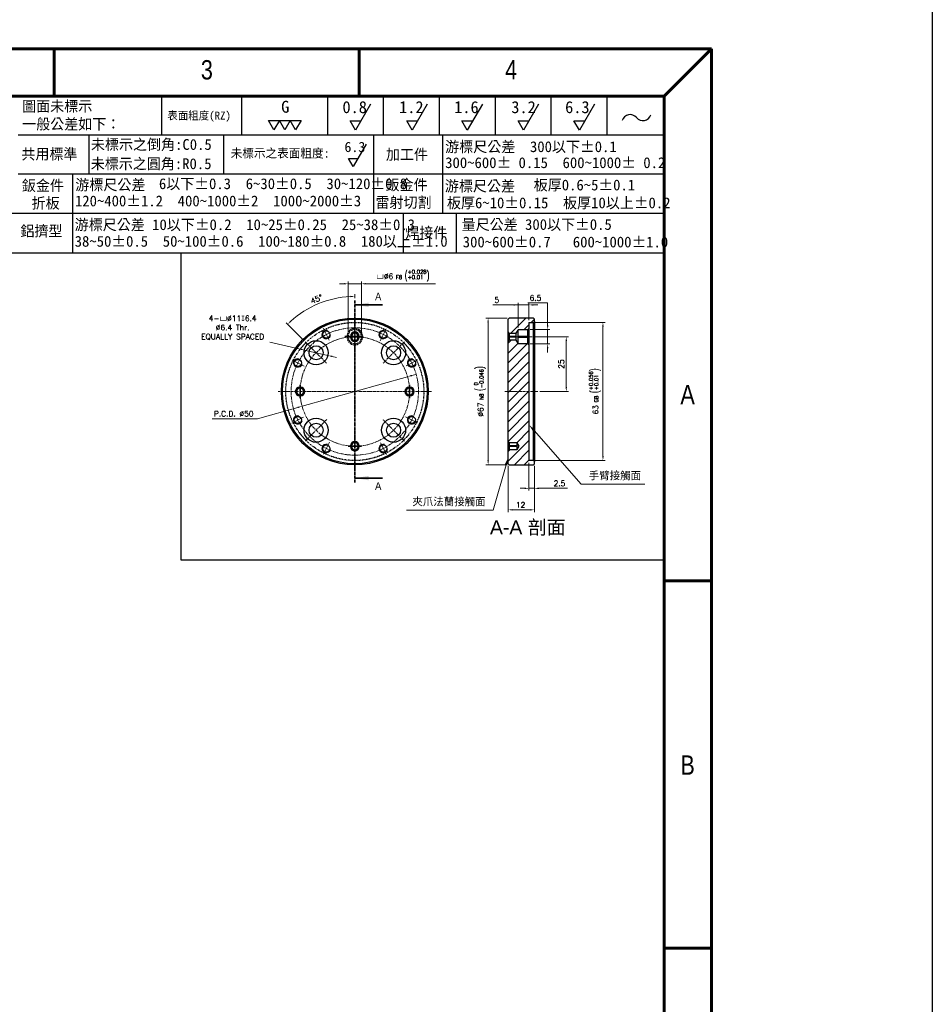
# Model space of a CAD drawing. Header units: inches. Extents: x 0 to 6721, y -3375 to 1330.
# Tile 96 of 198: x 4800 to 5216, y -784 to -335. Entities that reach past the tile are written whole.
import ezdxf
from ezdxf.enums import TextEntityAlignment as Align

# ---------------------------------------------------------------- set-up
doc = ezdxf.new("R2010")
doc.units = ezdxf.units.IN
doc.header["$MEASUREMENT"] = 0
for name, pattern in [('AM_ISO08W050x2', [9, 6, -0.75, 1.5, -0.75]), ('CENTER', [2, 1.25, -0.25, 0.25, -0.25]), ('HIDDEN', [0.375, 0.25, -0.125]), ('SLD-實線', [0])]:
    doc.linetypes.add(name, pattern=pattern)
doc.layers.add('AM_5', color=3, linetype='Continuous', lineweight=15)
doc.layers.add('AM_7', color=4, linetype='CENTER', lineweight=15)
doc.layers.add('BORDER', color=7, linetype='Continuous')
doc.layers.add('圖框', color=7, linetype='SLD-實線')
doc.styles.add('SEACAD_arial_ttf', font='arial.ttf', dxfattribs={"height": 0.2})
doc.styles.add('SLDTEXTSTYLE0', font='GOTHIC.TTF', dxfattribs={"width": 0.913})
doc.styles.get("Standard").update_dxf_attribs({"font": 'arial.ttf'})
doc.styles.add('尺寸標註', font='romans.shx', dxfattribs={"bigfont": 'CHINESET.SHX'})
doc.styles.add('標題欄', font='txt')
doc.dimstyles.new('複本 CNS2-1$0', dxfattribs={"dimtxt": 2.5, "dimasz": 2, "dimexe": 1, "dimexo": 1, "dimgap": 1, "dimtad": 1, "dimtoh": 1, "dimdsep": 46, "dimtxsty": '尺寸標註', "dimcen": 0, "dimclrd": 2, "dimclre": 2, "dimclrt": 3, "dimadec": 0, "dimazin": 2, "dimtp": 0.1, "dimtm": 0.1, "dimtfac": 0.71, "dimtmove": 0, "dimatfit": 0, "dimfxl": 0, "dimlwd": 13, "dimlwe": 13, "dimarcsym": 0})
doc.dimstyles.new('複本 CNS2-1$2', dxfattribs={"dimtxt": 2.5, "dimasz": 2, "dimexe": 1, "dimexo": 1, "dimgap": 1, "dimtad": 1, "dimtoh": 1, "dimdsep": 46, "dimtxsty": '尺寸標註', "dimcen": 0, "dimclrd": 2, "dimclre": 2, "dimclrt": 3, "dimadec": 0, "dimazin": 2, "dimtp": 0.1, "dimtm": 0.1, "dimtfac": 0.71, "dimtmove": 0, "dimatfit": 0, "dimfxl": 0, "dimlwd": 13, "dimlwe": 13, "dimarcsym": 0})
doc.dimstyles.new('複本 CNS2-1$3', dxfattribs={"dimtxt": 2.5, "dimasz": 2, "dimexe": 1, "dimexo": 1, "dimgap": 1, "dimtad": 1, "dimtoh": 1, "dimdsep": 46, "dimtxsty": '尺寸標註', "dimcen": 0, "dimclrd": 2, "dimclre": 2, "dimclrt": 3, "dimadec": 0, "dimazin": 2, "dimtp": 0.1, "dimtm": 0.1, "dimtfac": 0.71, "dimtmove": 0, "dimatfit": 0, "dimfxl": 0, "dimlwd": 13, "dimlwe": 13, "dimarcsym": 0})

# ---------------------------------------------------------------- blocks, each defined once
blk = doc.blocks.new('A4橫')
at = {"layer": 'BORDER', "color": 123, "linetype": 'Continuous', "lineweight": 60, "ltscale": 25.4}
for p, q in [((4924.32, 1453.75), (4731.53, 1453.75)), ((4824.32, 1453.75), (4824.32, 1446.54)), ((4870.72, 1453.75), (4870.72, 1446.54)), ((4924.32, 1453.75), (4917.11, 1446.54)), ((4924.32, 1170.89), (4924.32, 1453.75)), ((4917.11, 1446.54), (4731.53, 1446.54)), ((4917.11, 1446.54), (4917.11, 1170.89)), ((4924.32, 1372.83), (4917.11, 1372.83)), ((4924.32, 1316.96), (4917.11, 1316.96))]:
    blk.add_line(p, q, dxfattribs=at)
at = {"layer": 'BORDER', "color": 60, "linetype": 'Continuous', "ltscale": 25.4}
for p, q in [((4840.67, 1446.54), (4840.67, 1440.65)), ((4852.8, 1446.54), (4852.8, 1440.65)), ((4865.9, 1446.54), (4865.9, 1440.65)), ((4865.9, 1446.54), (4865.9, 1440.65)), ((4874.4, 1446.54), (4874.4, 1440.65)), ((4882.9, 1446.54), (4882.9, 1440.65)), ((4891.4, 1446.54), (4891.4, 1440.65)), ((4899.9, 1446.54), (4899.9, 1440.65)), ((4908.4, 1446.54), (4908.4, 1440.65)), ((4917.11, 1440.65), (4818.86, 1440.65)), ((4829.59, 1440.65), (4829.59, 1434.67)), ((4850.09, 1440.65), (4850.09, 1434.67)), ((4872.93, 1440.65), (4872.93, 1434.67)), ((4883.39, 1440.65), (4883.39, 1434.67)), ((4917.11, 1434.67), (4818.86, 1434.67)), ((4827.11, 1434.69), (4827.11, 1422.7)), ((4872.93, 1434.67), (4872.93, 1428.69)), ((4883.39, 1434.67), (4883.39, 1428.69)), ((4917.11, 1428.69), (4731.53, 1428.69)), ((4877.44, 1428.69), (4877.44, 1422.7)), ((4885.49, 1428.69), (4885.49, 1422.7)), ((4917.11, 1422.7), (4731.53, 1422.7))]:
    blk.add_line(p, q, dxfattribs=at)
at = {"layer": 'BORDER', "color": 2, "linetype": 'Continuous', "ltscale": 25.4}
for p, q in [((4872.47, 1445.36), (4870.18, 1441.39)), ((4881.09, 1445.36), (4878.8, 1441.39)), ((4889.47, 1445.36), (4887.18, 1441.39)), ((4898.02, 1445.36), (4895.73, 1441.39)), ((4906.52, 1445.36), (4904.23, 1441.39)), ((4857.76, 1441.45), (4856.93, 1442.88)), ((4856.93, 1442.88), (4858.58, 1442.88)), ((4858.58, 1442.88), (4857.76, 1441.45)), ((4859.4, 1441.45), (4858.58, 1442.88)), ((4858.58, 1442.88), (4860.23, 1442.88)), ((4860.23, 1442.88), (4859.4, 1441.45)), ((4861.05, 1441.45), (4860.23, 1442.88)), ((4860.23, 1442.88), (4861.88, 1442.88)), ((4861.88, 1442.88), (4861.05, 1441.45)), ((4870.18, 1441.39), (4869.35, 1442.82)), ((4869.35, 1442.82), (4871, 1442.82)), ((4878.8, 1441.39), (4877.97, 1442.82)), ((4877.97, 1442.82), (4879.62, 1442.82)), ((4887.18, 1441.39), (4886.35, 1442.82)), ((4886.35, 1442.82), (4888, 1442.82)), ((4895.73, 1441.39), (4894.9, 1442.82)), ((4894.9, 1442.82), (4896.55, 1442.82)), ((4904.23, 1441.39), (4903.41, 1442.82)), ((4903.41, 1442.82), (4905.06, 1442.82)), ((4871.77, 1439.25), (4869.82, 1435.87)), ((4869.82, 1435.87), (4869.12, 1437.09)), ((4869.12, 1437.09), (4870.52, 1437.09))]:
    blk.add_line(p, q, dxfattribs=at)
for centre, start, end in [((4911.95, 1442.49), 39.8056, 162.5792), ((4913.89, 1444.1), 219.8056, 342.5792)]:
    blk.add_arc(centre, 1.26, start, end, dxfattribs=at)
at = {"layer": 'BORDER', "color": 60, "linetype": 'Continuous', "ltscale": 25.4, "style": 'SEACAD_arial_ttf', "width": 0.8}
for s, p in [('3', (4846.64, 1452.04)), ('4', (4892.93, 1452.04)), ('A', (4919.6, 1402.64)), ('B', (4919.6, 1346.29))]:
    blk.add_text(s, height=2.94, dxfattribs=at).set_placement(p, align=Align.TOP_LEFT)
at = {"layer": '圖框', "style": '標題欄'}
for s, height, p in [('圖面未標示', 1.641, (4819.45, 1445.85)), ('G', 1.82, (4858.86, 1445.86)), ('0.8', 1.824, (4868.18, 1445.8)), ('1.2', 1.824, (4876.8, 1445.8)), ('1.6', 1.824, (4885.18, 1445.8)), ('3.2', 1.824, (4893.87, 1445.8)), ('6.3', 1.824, (4902.06, 1445.8)), ('表面粗度(RZ)', 1.221, (4841.55, 1444.22)), ('一般公差如下：', 1.641, (4819.45, 1443.14)), ('未標示之倒角:C0.5', 1.6413, (4829.91, 1440.03)), ('6.3', 1.553, (4868.49, 1439.61)), ('游標尺公差  300以下%%P0.1', 1.6413, (4883.81, 1439.69)), ('共用標準', 1.641, (4819.33, 1438.58)), ('未標示之表面粗度:', 1.36, (4851.17, 1438.57)), ('加工件', 1.641, (4874.79, 1438.51)), ('未標示之圓角:R0.5', 1.6413, (4829.88, 1437.1)), ('300~600%%P 0.15  600~1000%%P 0.2', 1.6413, (4883.81, 1437.26)), ('鈑金件', 1.641, (4819.41, 1433.79)), ('游標尺公差', 1.641, (4827.54, 1433.9)), ('6以下%%P0.3  6~30%%P0.5  30~120%%P0.8', 1.6413, (4840.26, 1434.06)), ('鈑金件', 1.641, (4874.74, 1433.9)), ('游標尺公差', 1.641, (4883.77, 1433.71)), ('板厚0.6~5%%P0.1', 1.6413, (4897.28, 1433.87)), ('折板', 1.641, (4820.88, 1431.11)), ('120~400%%P1.2  400~1000%%P2  1000~2000%%P3', 1.6413, (4827.48, 1431.44)), ('雷射切割', 1.641, (4873.21, 1431.22)), ('板厚6~10%%P0.15  板厚10以上%%P0.2', 1.6413, (4884.08, 1431.15)), ('游標尺公差 10以下%%P0.2  10~25%%P0.25  25~38%%P0.3', 1.6413, (4827.44, 1427.83)), ('量尺公差 300以下%%P0.5  ', 1.6413, (4886.31, 1427.86)), ('鋁擠型', 1.641, (4819.18, 1426.88)), ('焊接件', 1.641, (4877.74, 1426.61)), ('38~50%%P0.5  50~100%%P0.6  100~180%%P0.8  180以上%%P1.0', 1.6413, (4827.44, 1425.3)), ('300~600%%P0.7   600~1000%%P1.0', 1.6413, (4886.48, 1425.2))]:
    blk.add_text(s, height=height, dxfattribs=at).set_placement(p, align=Align.TOP_LEFT)
blk = doc.blocks.new('*D401')
at = {"layer": 'AM_5', "color": 2, "lineweight": 13}
for p, q in [((4927.63, -484.87), (4913.76, -481.68)), ((4940.3, -487.77), (4929.58, -485.31)), ((4942.25, -488.22), (4944.2, -488.67))]:
    blk.add_line(p, q, dxfattribs=at)
at = {"layer": 'AM_5', "color": 2}
for points in [[(4927.71, -484.54), (4927.56, -485.19), (4929.58, -485.31)], [(4942.33, -487.9), (4942.18, -488.55), (4940.3, -487.77)]]:
    blk.add_solid(points, dxfattribs=at)
at = {"layer": 'Defpoints', "color": 0}
for p in [(4929.58, -485.31), (4940.3, -487.77)]:
    blk.add_point(p, dxfattribs=at)
at = {"layer": 'AM_5', "color": 3, "insert": (4896.87, -475.15), "char_height": 2.5, "attachment_point": 5, "style": '尺寸標註'}
blk.add_mtext('4-{\\Famgdt|c136;v}∅11{\\Famgdt|c136;x}6.4\\P∅6.4 Thr.\\PEQUALLY SPACED', dxfattribs=at)
blk = doc.blocks.new('*D402')
at = {"layer": 'AM_5', "color": 2, "lineweight": 13}
for p, q in [((4976.7, -497.48), (4928.55, -510.96)), ((4978.62, -496.95), (4980.55, -496.41)), ((4926.62, -511.5), (4908.22, -516.65)), ((4908.22, -516.65), (4887.46, -516.65))]:
    blk.add_line(p, q, dxfattribs=at)
at = {"layer": 'AM_5', "color": 2}
for points in [[(4978.53, -496.62), (4978.71, -497.27), (4976.7, -497.48)], [(4926.53, -511.18), (4926.71, -511.82), (4928.55, -510.96)]]:
    blk.add_solid(points, dxfattribs=at)
at = {"layer": 'Defpoints', "color": 0}
for p in [(4976.7, -497.48), (4928.55, -510.96)]:
    blk.add_point(p, dxfattribs=at)
at = {"layer": 'AM_5', "color": 3, "insert": (4897.34, -514.4), "char_height": 2.5, "attachment_point": 5, "style": '尺寸標註'}
blk.add_mtext('P.C.D. ∅50', dxfattribs=at)
blk = doc.blocks.new('*D403')
at = {"layer": 'AM_5', "color": 2, "lineweight": 13}
for p, q in [((4952.62, -461.68), (4952.62, -459.84)), ((4929.29, -480.89), (4921.24, -472.84))]:
    blk.add_line(p, q, dxfattribs=at)
blk.add_arc((4952.62, -504.22), 43.38, 92.6419, 132.3581, dxfattribs=at)
at = {"layer": 'AM_5', "color": 2}
for points in [[(4950.61, -460.56), (4950.63, -461.22), (4952.62, -460.84)], [(4923.62, -472.41), (4923.16, -471.93), (4921.95, -473.55)]]:
    blk.add_solid(points, dxfattribs=at)
at = {"layer": 'Defpoints', "color": 0}
for p in [(4941.39, -462.32), (4952.62, -462.68), (4929.99, -481.59), (4939.89, -491.49), (4952.62, -545.76)]:
    blk.add_point(p, dxfattribs=at)
at = {"layer": 'AM_5', "color": 3, "insert": (4935.16, -462.07), "char_height": 2.5, "attachment_point": 5, "rotation": 22.5, "style": '尺寸標註'}
blk.add_mtext('45°', dxfattribs=at)
blk = doc.blocks.new('*D404')
at = {"layer": 'AM_5', "color": 2, "lineweight": 13}
for p, q in [((5022.12, -470.72), (5012.47, -470.72)), ((5013.47, -472.72), (5013.47, -535.72)), ((5022.12, -537.72), (5012.47, -537.72))]:
    blk.add_line(p, q, dxfattribs=at)
at = {"layer": 'AM_5', "color": 2}
for points in [[(5013.14, -472.72), (5013.81, -472.72), (5013.47, -470.72)], [(5013.14, -535.72), (5013.81, -535.72), (5013.47, -537.72)]]:
    blk.add_solid(points, dxfattribs=at)
at = {"layer": 'Defpoints', "color": 0}
for p in [(5023.12, -470.72), (5013.47, -537.72), (5023.12, -537.72)]:
    blk.add_point(p, dxfattribs=at)
at = {"layer": 'AM_5', "color": 3, "insert": (5009.81, -504.22), "char_height": 2.5, "attachment_point": 5, "rotation": 90, "style": '尺寸標註'}
blk.add_mtext('%%C67{}{\\H0.7x;\\C3; h8 {\\H2x;\\W0.5;(}\\S 0^ -0.046;{\\H2x;\\W0.5;)}}', dxfattribs=at)
blk = doc.blocks.new('*D405')
at = {"layer": 'AM_5', "color": 2, "lineweight": 13}
for p, q in [((5034.62, -479.22), (5050.13, -479.22)), ((5049.13, -481.22), (5049.13, -502.22)), ((5037.12, -504.22), (5050.13, -504.22))]:
    blk.add_line(p, q, dxfattribs=at)
at = {"layer": 'AM_5', "color": 2}
for points in [[(5048.8, -481.22), (5049.47, -481.22), (5049.13, -479.22)], [(5048.8, -502.22), (5049.47, -502.22), (5049.13, -504.22)]]:
    blk.add_solid(points, dxfattribs=at)
at = {"layer": 'Defpoints', "color": 0}
for p in [(5033.62, -479.22), (5036.12, -504.22), (5049.13, -504.22)]:
    blk.add_point(p, dxfattribs=at)
at = {"layer": 'AM_5', "color": 3, "insert": (5046.88, -491.72), "char_height": 2.5, "attachment_point": 5, "rotation": 90, "style": '尺寸標註'}
blk.add_mtext('25', dxfattribs=at)
blk = doc.blocks.new('*D406')
at = {"layer": 'AM_5', "color": 2, "lineweight": 13}
for p, q in [((5031.53, -463.81), (5040.65, -463.81)), ((5040.65, -463.81), (5040.65, -471.97)), ((5032.62, -475.97), (5041.65, -475.97)), ((5040.65, -473.97), (5040.65, -471.97)), ((5040.65, -475.97), (5040.65, -482.47)), ((5032.62, -482.47), (5041.65, -482.47)), ((5040.65, -484.47), (5040.65, -486.47))]:
    blk.add_line(p, q, dxfattribs=at)
at = {"layer": 'AM_5', "color": 2}
for points in [[(5040.32, -473.97), (5040.98, -473.97), (5040.65, -475.97)], [(5040.32, -484.47), (5040.98, -484.47), (5040.65, -482.47)]]:
    blk.add_solid(points, dxfattribs=at)
at = {"layer": 'Defpoints', "color": 0}
for p in [(5031.62, -475.97), (5031.62, -482.47), (5040.65, -482.47)]:
    blk.add_point(p, dxfattribs=at)
at = {"layer": 'AM_5', "color": 3, "insert": (5035.09, -461.56), "char_height": 2.5, "attachment_point": 5, "style": '尺寸標註'}
blk.add_mtext('6.5', dxfattribs=at)
blk = doc.blocks.new('*D407')
at = {"layer": 'AM_5', "color": 2, "lineweight": 13}
for p, q in [((5035.12, -472.72), (5066.88, -472.72)), ((5065.88, -474.72), (5065.88, -533.72)), ((5035.12, -535.72), (5066.88, -535.72))]:
    blk.add_line(p, q, dxfattribs=at)
at = {"layer": 'AM_5', "color": 2}
for points in [[(5065.55, -474.72), (5066.22, -474.72), (5065.88, -472.72)], [(5065.55, -533.72), (5066.22, -533.72), (5065.88, -535.72)]]:
    blk.add_solid(points, dxfattribs=at)
at = {"layer": 'Defpoints', "color": 0}
for p in [(5034.12, -472.72), (5034.12, -535.72), (5065.88, -535.72)]:
    blk.add_point(p, dxfattribs=at)
at = {"layer": 'AM_5', "color": 3, "insert": (5062.22, -504.22), "char_height": 2.5, "attachment_point": 5, "rotation": 90, "style": '尺寸標註'}
blk.add_mtext('63{}{\\H0.7x;\\C3; G8 {\\H2x;\\W0.5;(}\\S+0.056^ +0.01;{\\H2x;\\W0.5;)}}', dxfattribs=at)
blk = doc.blocks.new('*D408')
at = {"layer": 'AM_5', "color": 2, "lineweight": 13}
for p, q in [((5015.6, -464.72), (5027.12, -464.72)), ((5025.12, -464.72), (5023.12, -464.72)), ((5027.12, -474.97), (5027.12, -463.72)), ((5027.12, -464.72), (5032.12, -464.72)), ((5027.12, -464.72), (5032.12, -464.72)), ((5032.12, -471.72), (5032.12, -463.72)), ((5034.12, -464.72), (5036.12, -464.72))]:
    blk.add_line(p, q, dxfattribs=at)
at = {"layer": 'AM_5', "color": 2}
for points in [[(5025.12, -464.39), (5025.12, -465.06), (5027.12, -464.72)], [(5034.12, -464.39), (5034.12, -465.06), (5032.12, -464.72)]]:
    blk.add_solid(points, dxfattribs=at)
at = {"layer": 'Defpoints', "color": 0}
for p in [(5032.12, -464.72), (5027.12, -475.97), (5032.12, -472.72)]:
    blk.add_point(p, dxfattribs=at)
at = {"layer": 'AM_5', "color": 3, "insert": (5017.43, -462.47), "char_height": 2.5, "attachment_point": 5, "style": '尺寸標註'}
blk.add_mtext('5', dxfattribs=at)
blk = doc.blocks.new('*D409')
at = {"layer": 'AM_5', "color": 2, "lineweight": 13}
for p, q in [((5032.12, -536.72), (5032.12, -549.42)), ((5034.62, -538.22), (5034.62, -549.42)), ((5030.12, -548.42), (5028.12, -548.42)), ((5032.12, -548.42), (5034.62, -548.42)), ((5036.62, -548.42), (5049.67, -548.42))]:
    blk.add_line(p, q, dxfattribs=at)
at = {"layer": 'AM_5', "color": 2}
for points in [[(5030.12, -548.09), (5030.12, -548.76), (5032.12, -548.42)], [(5036.62, -548.09), (5036.62, -548.76), (5034.62, -548.42)]]:
    blk.add_solid(points, dxfattribs=at)
at = {"layer": 'Defpoints', "color": 0}
for p in [(5032.12, -535.72), (5034.62, -537.22), (5034.62, -548.42)]:
    blk.add_point(p, dxfattribs=at)
at = {"layer": 'AM_5', "color": 3, "insert": (5046.05, -546.17), "char_height": 2.5, "attachment_point": 5, "style": '尺寸標註'}
blk.add_mtext('2.5', dxfattribs=at)
blk = doc.blocks.new('*D410')
at = {"layer": 'AM_5', "color": 2, "lineweight": 13}
for p, q in [((5022.62, -538.22), (5022.62, -559.23)), ((5034.62, -538.22), (5034.62, -559.23)), ((5024.62, -558.23), (5032.62, -558.23))]:
    blk.add_line(p, q, dxfattribs=at)
at = {"layer": 'AM_5', "color": 2}
for points in [[(5024.62, -557.9), (5024.62, -558.56), (5022.62, -558.23)], [(5032.62, -557.9), (5032.62, -558.56), (5034.62, -558.23)]]:
    blk.add_solid(points, dxfattribs=at)
at = {"layer": 'Defpoints', "color": 0}
for p in [(5022.62, -537.22), (5034.62, -537.22), (5034.62, -558.23)]:
    blk.add_point(p, dxfattribs=at)
at = {"layer": 'AM_5', "color": 3, "insert": (5028.3, -555.98), "char_height": 2.5, "attachment_point": 5, "style": '尺寸標註'}
blk.add_mtext('12', dxfattribs=at)
blk = doc.blocks.new('*D411')
at = {"layer": 'AM_5', "color": 2, "lineweight": 13}
for p, q in [((4947.62, -455.09), (4945.62, -455.09)), ((4949.62, -477.97), (4949.62, -454.09)), ((4949.62, -455.09), (4955.62, -455.09)), ((4955.62, -477.97), (4955.62, -454.09)), ((4957.62, -455.09), (4989.5, -455.09))]:
    blk.add_line(p, q, dxfattribs=at)
at = {"layer": 'AM_5', "color": 2}
for points in [[(4947.62, -454.75), (4947.62, -455.42), (4949.62, -455.09)], [(4957.62, -454.75), (4957.62, -455.42), (4955.62, -455.09)]]:
    blk.add_solid(points, dxfattribs=at)
at = {"layer": 'Defpoints', "color": 0}
for p in [(4955.62, -455.09), (4949.62, -478.97), (4955.62, -478.97)]:
    blk.add_point(p, dxfattribs=at)
at = {"layer": 'AM_5', "color": 3, "insert": (4974.56, -451.42), "char_height": 2.5, "attachment_point": 5, "style": '尺寸標註'}
blk.add_mtext('{\\Famgdt|c136;v}%%C6{}{\\H0.7x;\\C3; F8 {\\H2x;\\W0.5;(}\\S+0.028^ +0.01;{\\H2x;\\W0.5;)}}', dxfattribs=at)
blk = doc.blocks.new('*S371')
at = {"layer": 'AM_5', "color": 7}
for p, q in [((10400.81, -301.9), (10379.33, -277.42)), ((10429.97, -301.9), (10400.81, -301.9))]:
    blk.add_line(p, q, dxfattribs=at)
at = {"layer": 'AM_5', "color": 7, "linetype": 'Continuous'}
blk.add_trace([(10379.77, -277.04), (10378.89, -277.81), (10377.02, -274.79)], dxfattribs=at)
at = {"layer": 'AM_5', "color": 2, "insert": (10404.31, -300.15), "char_height": 3.5, "attachment_point": 7}
blk.add_mtext('{\\fPMingLiU|b0|i0|c136|p18;手臂接觸面}', dxfattribs=at)
blk = doc.blocks.new('*S372')
at = {"layer": 'AM_5', "color": 7}
for p, q in [((10360.71, -313.73), (10366.57, -293.01)), ((10321.17, -313.73), (10360.71, -313.73))]:
    blk.add_line(p, q, dxfattribs=at)
at = {"layer": 'AM_5', "color": 7, "linetype": 'Continuous'}
blk.add_trace([(10367.13, -293.17), (10366.01, -292.85), (10367.52, -289.64)], dxfattribs=at)
at = {"layer": 'AM_5', "color": 2, "insert": (10357.21, -311.98), "char_height": 3.5, "attachment_point": 9}
blk.add_mtext('{\\fPMingLiU|b0|i0|c136|p18;夾爪法蘭接觸面}', dxfattribs=at)

msp = doc.modelspace()

# ---------------------------------------------------------------- hatches: boundary and pattern name
at = {"linetype": 'Continuous', "lineweight": 18}
h = msp.add_hatch(dxfattribs=at)
h.set_pattern_fill('ANSI34', color=3, style=0)
h.set_pattern_definition([(45, (4857.08, -590.423), (-13.4704, 13.4704), []), (45, (4861.57, -590.423), (-13.4704, 13.4704), []), (45, (4866.06, -590.423), (-13.4704, 13.4704), []), (45, (4870.55, -590.423), (-13.4704, 13.4704), [])])
h.paths.add_polyline_path([(5032.122, -475.472), (5032.122, -472.722), (5034.122, -472.722), (5034.622, -472.222), (5034.622, -471.222), (5034.122, -470.722), (5023.122, -470.722), (5022.622, -471.222), (5022.622, -477.072), (5023.122, -477.572), (5026.311, -477.572), (5027.122, -476.222), (5027.122, -475.972), (5031.622, -475.972)], flags=0)
h = msp.add_hatch(dxfattribs=at)
h.set_pattern_fill('ANSI31', color=3, style=0)
h.set_pattern_definition([(45, (2003.7637, -2091.1594), (-2.245064, 2.245064), [])])
h.paths.add_polyline_path([(5022.622, -537.222), (5023.122, -537.722), (5034.122, -537.722), (5034.622, -537.222), (5034.622, -536.222), (5034.122, -535.722), (5032.122, -535.722), (5032.122, -482.972), (5031.622, -482.472), (5027.122, -482.472), (5027.122, -482.222), (5026.311, -480.872), (5023.122, -480.872), (5022.622, -481.372), (5022.622, -527.072), (5023.122, -527.572), (5026.622, -527.572), (5026.622, -527.722), (5027.523, -529.222), (5026.622, -530.722), (5026.622, -530.872), (5023.122, -530.872), (5022.622, -531.372)], flags=0)

# ---------------------------------------------------------------- linework, layer by layer
at = {"color": 7}
for p, q in [((4873.258, -441.036), (4873.258, -581.036)), ((4873.258, -581.036), (5093.78, -581.036))]:
    msp.add_line(p, q, dxfattribs=at)
at = {"color": 7, "linetype": 'CENTER', "lineweight": 35}
msp.add_line((4952.622, -462.682), (4952.622, -545.762), dxfattribs=at)
at = {"color": 7, "linetype": 'Continuous', "lineweight": 35}
for p, q in [((4965.322, -464.682), (4952.622, -464.682)), ((4965.322, -543.762), (4952.622, -543.762))]:
    msp.add_line(p, q, dxfattribs=at)
at = {"color": 7, "linetype": 'Continuous', "lineweight": 25}
for p, q in [((5022.622, -471.222), (5023.122, -470.722)), ((5022.622, -477.072), (5022.622, -471.222)), ((5034.122, -470.722), (5023.122, -470.722)), ((5034.122, -470.722), (5034.622, -471.222)), ((5034.622, -472.222), (5034.622, -471.222)), ((5026.311, -477.572), (5027.122, -476.222)), ((5027.122, -475.972), (5031.622, -475.972)), ((5027.122, -475.972), (5027.122, -476.222)), ((5027.122, -479.222), (5027.122, -476.222)), ((5032.122, -475.472), (5031.622, -475.972)), ((5031.622, -478.972), (5031.622, -475.972)), ((5032.122, -472.722), (5034.122, -472.722)), ((5032.122, -472.722), (5032.122, -475.472)), ((5032.122, -475.472), (5032.122, -478.972)), ((5034.622, -472.222), (5034.122, -472.722)), ((5034.122, -535.722), (5034.122, -472.722)), ((5034.622, -472.222), (5034.622, -536.222)), ((4950.622, -479.372), (4950.622, -479.072)), ((4950.622, -479.072), (4951.122, -479.072)), ((4950.622, -479.372), (4951.122, -479.372)), ((4951.122, -479.072), (4951.122, -479.372)), ((4954.122, -479.372), (4954.122, -479.072)), ((4954.122, -479.072), (4954.622, -479.072)), ((4954.122, -479.372), (4954.622, -479.372)), ((4954.622, -479.072), (4954.622, -479.372)), ((5023.122, -477.572), (5022.622, -477.072)), ((5022.622, -479.072), (5022.622, -477.072)), ((5022.622, -479.072), (5023.122, -479.072)), ((5022.622, -479.372), (5022.622, -479.072)), ((5022.622, -479.372), (5023.122, -479.372)), ((5022.622, -481.372), (5022.622, -479.372)), ((5023.122, -477.572), (5023.122, -479.072)), ((5023.122, -477.572), (5026.311, -477.572)), ((5026.225, -479.072), (5023.122, -479.072)), ((5023.122, -479.072), (5023.122, -479.372)), ((5023.122, -479.372), (5023.122, -480.872)), ((5026.225, -479.372), (5023.122, -479.372)), ((5026.225, -479.072), (5026.225, -479.372)), ((5027.122, -478.972), (5031.622, -478.972)), ((5027.122, -482.222), (5027.122, -479.222)), ((5027.122, -479.472), (5031.622, -479.472)), ((5031.622, -478.972), (5032.122, -478.972)), ((5031.622, -479.472), (5031.622, -478.972)), ((5031.622, -479.472), (5032.122, -479.472)), ((5031.622, -482.472), (5031.622, -479.472)), ((5032.122, -478.972), (5032.122, -479.472)), ((5032.122, -479.472), (5032.122, -482.972)), ((5022.622, -481.372), (5023.122, -480.872)), ((5022.622, -527.072), (5022.622, -481.372)), ((5026.311, -480.872), (5023.122, -480.872)), ((5027.122, -482.222), (5026.311, -480.872)), ((5027.122, -482.222), (5027.122, -482.472)), ((5031.622, -482.472), (5027.122, -482.472)), ((5031.622, -482.472), (5032.122, -482.972)), ((5032.122, -482.972), (5032.122, -535.722)), ((4927.472, -502.222), (4927.772, -502.222)), ((4927.472, -502.722), (4927.472, -502.222)), ((4927.772, -502.722), (4927.472, -502.722)), ((4927.772, -502.722), (4927.772, -502.222)), ((4977.472, -502.222), (4977.472, -502.722)), ((4977.472, -502.222), (4977.772, -502.222)), ((4977.772, -502.722), (4977.472, -502.722)), ((4977.772, -502.222), (4977.772, -502.722)), ((4927.472, -506.222), (4927.472, -505.722)), ((4927.472, -505.722), (4927.772, -505.722)), ((4927.772, -506.222), (4927.472, -506.222)), ((4927.772, -506.222), (4927.772, -505.722)), ((4977.472, -505.722), (4977.472, -506.222)), ((4977.472, -505.722), (4977.772, -505.722)), ((4977.772, -506.222), (4977.472, -506.222)), ((4977.772, -505.722), (4977.772, -506.222)), ((4950.622, -529.372), (4950.622, -529.072)), ((4950.622, -529.072), (4951.122, -529.072)), ((4950.622, -529.372), (4951.122, -529.372)), ((4951.122, -529.072), (4951.122, -529.372)), ((4954.122, -529.372), (4954.122, -529.072)), ((4954.122, -529.072), (4954.622, -529.072)), ((4954.122, -529.372), (4954.622, -529.372)), ((4954.622, -529.072), (4954.622, -529.372)), ((5023.122, -527.572), (5022.622, -527.072)), ((5022.622, -529.072), (5022.622, -527.072)), ((5022.622, -529.072), (5023.122, -529.072)), ((5022.622, -529.372), (5022.622, -529.072)), ((5022.622, -529.372), (5023.122, -529.372)), ((5022.622, -531.372), (5022.622, -529.372)), ((5023.122, -527.572), (5026.622, -527.572)), ((5023.122, -527.572), (5023.122, -529.072)), ((5026.622, -529.072), (5023.122, -529.072)), ((5023.122, -529.072), (5023.122, -529.372)), ((5023.122, -529.372), (5023.122, -530.872)), ((5026.622, -529.372), (5023.122, -529.372)), ((5026.622, -527.722), (5026.622, -527.572)), ((5026.622, -527.722), (5027.523, -529.222)), ((5026.622, -527.722), (5026.622, -529.222)), ((5027.523, -529.222), (5026.622, -530.722)), ((5026.622, -529.222), (5026.622, -530.722)), ((5022.622, -531.372), (5023.122, -530.872)), ((5022.622, -537.222), (5022.622, -531.372)), ((5026.622, -530.872), (5023.122, -530.872)), ((5026.622, -530.872), (5026.622, -530.722)), ((5023.122, -537.722), (5022.622, -537.222)), ((5023.122, -537.722), (5034.122, -537.722)), ((5034.122, -535.722), (5032.122, -535.722)), ((5034.122, -535.722), (5034.622, -536.222)), ((5034.622, -537.222), (5034.122, -537.722)), ((5034.622, -537.222), (5034.622, -536.222))]:
    msp.add_line(p, q, dxfattribs=at)
at = {"color": 7, "linetype": 'HIDDEN', "ltscale": 0.25}
for p, q in [((4949.122, -479.472), (4949.122, -478.972)), ((4949.122, -478.972), (4949.622, -478.972)), ((4949.122, -479.472), (4949.622, -479.472)), ((4949.622, -478.972), (4949.622, -479.472)), ((4955.622, -479.472), (4955.622, -478.972)), ((4955.622, -478.972), (4956.122, -478.972)), ((4955.622, -479.472), (4956.122, -479.472)), ((4956.122, -478.972), (4956.122, -479.472))]:
    msp.add_line(p, q, dxfattribs=at)
at = {"color": 4}
msp.add_lwpolyline([(4436.223, 789.318), (5216.223, 789.318), (5216.223, -3374.682), (4436.223, -3374.682)], close=True, dxfattribs=at)
at = {"color": 7, "linetype": 'Continuous', "lineweight": 25}
for centre, radius in [((4952.622, -504.222), 33.5), ((4952.622, -504.222), 33), ((4939.622, -478.222), 1.65), ((4965.622, -478.222), 1.65), ((4934.944, -486.544), 5.5), ((4934.944, -486.544), 3.2), ((4970.3, -486.544), 5.5), ((4970.3, -486.544), 3.2), ((4926.622, -491.222), 1.65), ((4978.622, -491.222), 1.65), ((4926.622, -517.222), 1.65), ((4934.944, -521.9), 5.5), ((4970.3, -521.9), 5.5), ((4978.622, -517.222), 1.65), ((4934.944, -521.9), 3.2), ((4970.3, -521.9), 3.2), ((4939.622, -530.222), 1.65), ((4965.622, -530.222), 1.65)]:
    msp.add_circle(centre, radius, dxfattribs=at)
at = {"color": 7, "linetype": 'HIDDEN', "ltscale": 0.25}
msp.add_circle((4952.622, -504.222), 31.5, dxfattribs=at)
at = {"color": 3, "linetype": 'Continuous', "lineweight": 18}
for centre in [(4939.622, -478.222), (4965.622, -478.222), (4926.622, -491.222), (4978.622, -491.222), (4926.622, -517.222), (4978.622, -517.222), (4939.622, -530.222), (4965.622, -530.222)]:
    msp.add_arc(centre, 2, 75, 345, dxfattribs=at)
at = {"color": 7, "linetype": 'HIDDEN', "ltscale": 0.25}
for centre, radius, start, end in [((4952.622, -478.972), 3.5, 0, 180), ((4952.622, -478.972), 3, 0, 180), ((4952.622, -479.472), 3.5, 180, 0), ((4952.622, -479.472), 3, 180, 0)]:
    msp.add_arc(centre, radius, start, end, dxfattribs=at)
at = {"color": 7, "linetype": 'Continuous', "lineweight": 25}
for centre, radius, start, end in [((4952.622, -479.072), 2, 0, 180), ((4952.622, -479.372), 2, 180, 0), ((4952.622, -479.072), 1.5, 0, 180), ((4952.622, -479.372), 1.5, 180, 0), ((4731.562, -461.498), 295.187, 356.58676, 356.87839), ((4728.444, -497.125), 298.31, 3.12314, 3.41171), ((4927.472, -504.222), 2, 90, 270), ((4927.472, -504.222), 1.5, 90, 270), ((4927.772, -504.222), 2, 270, 90), ((4927.772, -504.222), 1.5, 270, 90), ((4977.472, -504.222), 2, 90, 270), ((4977.472, -504.222), 1.5, 90, 270), ((4977.772, -504.222), 2, 270, 90), ((4977.772, -504.222), 1.5, 270, 90), ((4952.622, -529.072), 2, 0, 180), ((4952.622, -529.372), 2, 180, 0), ((4952.622, -529.072), 1.5, 0, 180), ((4952.622, -529.372), 1.5, 180, 0)]:
    msp.add_arc(centre, radius, start, end, dxfattribs=at)
at = {"color": 7, "linetype": 'Continuous', "lineweight": 35}
for points in [[(4952.622, -464.682), (4958.972, -465.698), (4958.972, -463.666)], [(4952.622, -543.762), (4958.972, -544.778), (4958.972, -542.746)]]:
    msp.add_solid(points, dxfattribs=at)
at = {"layer": 'AM_7'}
for p, q in [((4952.622, -504.222), (4952.622, -469.222)), ((4929.995, -481.595), (4939.894, -491.494)), ((4975.249, -481.595), (4965.35, -491.494)), ((4952.622, -504.222), (4917.622, -504.222)), ((4952.622, -504.222), (4987.622, -504.222)), ((4952.622, -504.222), (4952.622, -539.222)), ((5021.122, -504.222), (5036.122, -504.222)), ((4939.894, -516.95), (4929.995, -526.85)), ((4975.249, -526.85), (4965.35, -516.95))]:
    msp.add_line(p, q, dxfattribs=at)
at = {"layer": 'AM_7', "linetype": 'AM_ISO08W050x2'}
for p, q in [((4938.213, -475.405), (4941.031, -481.04)), ((4964.213, -481.04), (4967.031, -475.405)), ((4948.122, -478.972), (4957.122, -478.972)), ((4948.122, -479.472), (4957.122, -479.472)), ((4949.622, -479.072), (4955.622, -479.072)), ((4949.622, -479.372), (4955.622, -479.372)), ((5025.622, -479.222), (5033.622, -479.222)), ((4929.439, -492.631), (4923.805, -489.813)), ((4981.439, -489.813), (4975.805, -492.631)), ((4927.472, -507.222), (4927.472, -501.222)), ((4927.772, -507.222), (4927.772, -501.222)), ((4977.472, -501.222), (4977.472, -507.222)), ((4977.772, -501.222), (4977.772, -507.222)), ((4923.805, -518.631), (4929.439, -515.813)), ((4975.805, -515.813), (4981.439, -518.631)), ((4941.031, -527.405), (4938.213, -533.04)), ((4955.622, -529.072), (4949.622, -529.072)), ((4955.622, -529.372), (4949.622, -529.372)), ((4967.031, -533.04), (4964.213, -527.405))]:
    msp.add_line(p, q, dxfattribs=at)
at = {"layer": 'AM_7'}
for radius in [29.069, 25]:
    msp.add_circle((4952.622, -504.222), radius, dxfattribs=at)

# ---------------------------------------------------------------- block references
at = {"xscale": 3, "yscale": 3, "zscale": 3}
msp.add_blockref('A4橫', (-9657.563, -4709.142), dxfattribs=at)
at = {"layer": 'AM_5', "color": 7}
for name in ['*S371', '*S372']:
    msp.add_blockref(name, (-5344.898, -244.657), dxfattribs=at)

# ---------------------------------------------------------------- texts
at = {"color": 7, "linetype": 'Continuous', "char_height": 3.5, "attachment_point": 1, "style": 'SLDTEXTSTYLE0'}
for insert in [(4961.873, -459.129), (4961.873, -545.611)]:
    msp.add_mtext('A', dxfattribs=dict(at, insert=insert))
at = {"color": 7, "insert": (5031.594, -566.571), "char_height": 6.35, "attachment_point": 5}
msp.add_mtext_dynamic_manual_height_columns('A-A {\\fPMingLiU|b0|i0|c136|p18;剖面}', width=41.3104, gutter_width=12.5, heights=[12.778], dxfattribs=at)

# ---------------------------------------------------------------- dimensions: what is measured, and where the dimension line sits
at = {"layer": 'AM_5'}
dim = msp.add_linear_dim(base=(4955.622, -455.085), p1=(4949.622, -478.972), p2=(4955.622, -478.972), text='{\\Famgdt|c136;v}<>{}{\\H0.7x;\\C3; F8 {\\H2x;\\W0.5;(}\\S+0.028^ +0.01;{\\H2x;\\W0.5;)}}', dimstyle='複本 CNS2-1$0', override={"dimpost": '%%C<>', "dimtdec": 3}, dxfattribs=at)
dim.commit()
dim.dimension.update_dxf_attribs({"geometry": '*D411', "text_midpoint": (4974.562, -451.419)})
dim = msp.add_angular_dim_2l(base=(4941.395, -462.321), line1=((4929.995, -481.595), (4939.894, -491.494)), line2=((4952.622, -462.682), (4952.622, -545.762)), dimstyle='複本 CNS2-1$2', override={"dimscale": 1, "dimpost": ''}, dxfattribs=at)
dim.commit()
dim.dimension.update_dxf_attribs({"geometry": '*D403', "text_midpoint": (4935.16, -462.066)})
for base, p1, p2, override, picture, middle in [((5032.122, -464.722), (5027.122, -475.972), (5032.122, -472.722), {"dimlfac": 1, "dimtmove": 1}, '*D408', (5017.428, -464.001)), ((5034.622, -558.231), (5022.622, -537.222), (5034.622, -537.222), {"dimscale": 1, "dimlfac": 1}, '*D410', (5028.299, -558.231)), ((5034.622, -548.424), (5032.122, -535.722), (5034.622, -537.222), {"dimscale": 1, "dimlfac": 1}, '*D409', (5046.051, -548.424))]:
    dim = msp.add_linear_dim(base=base, p1=p1, p2=p2, dimstyle='複本 CNS2-1$0', override=override, dxfattribs=at)
    dim.commit()
    dim.dimension.update_dxf_attribs({"geometry": picture, "text_midpoint": middle, "dimtype": 160})
dim = msp.add_linear_dim(base=(5040.651, -482.472), p1=(5031.622, -475.972), p2=(5031.622, -482.472), angle=90, dimstyle='複本 CNS2-1$0', override={"dimlfac": 1, "dimtmove": 1}, dxfattribs=at)
dim.commit()
dim.dimension.update_dxf_attribs({"geometry": '*D406', "text_midpoint": (5040.067, -463.809), "dimtype": 160})
for p1, p2, text, picture, middle in [((4940.305, -487.775), (4929.584, -485.314), '4-{\\Famgdt|c136;v}<>{\\Famgdt|c136;x}6.4^J%%C6.4 Thr.^JEQUALLY SPACED', '*D401', (4896.868, -481.683)), ((4976.697, -497.484), (4928.547, -510.96), 'P.C.D. <>', '*D402', (4897.339, -516.649))]:
    dim = msp.add_diameter_dim_2p(p1=p1, p2=p2, text=text, dimstyle='複本 CNS2-1$3', override={"dimscale": 1, "dimlfac": 1}, dxfattribs=at)
    dim.commit()
    dim.dimension.update_dxf_attribs({"geometry": picture, "text_midpoint": middle, "dimtype": 163})
for base, p1, p2, text, override, picture, middle in [((5013.472, -537.722), (5023.122, -470.722), (5023.122, -537.722), '%%C<>{}{\\H0.7x;\\C3; h8 {\\H2x;\\W0.5;(}\\S 0^ -0.046;{\\H2x;\\W0.5;)}}', {"dimscale": 1, "dimlfac": 1, "dimtp": 0.1, "dimtm": 0.1, "dimtdec": 3, "dimtzin": 8}, '*D404', (5009.805, -504.222)), ((5065.882, -535.722), (5034.122, -472.722), (5034.122, -535.722), '<>{}{\\H0.7x;\\C3; G8 {\\H2x;\\W0.5;(}\\S+0.056^ +0.01;{\\H2x;\\W0.5;)}}', {"dimscale": 1, "dimlfac": 1, "dimpost": '', "dimtp": 0.1, "dimtm": 0.1, "dimtdec": 3, "dimtzin": 8}, '*D407', (5062.216, -504.222))]:
    dim = msp.add_linear_dim(base=base, p1=p1, p2=p2, angle=90, text=text, dimstyle='複本 CNS2-1$0', override=override, dxfattribs=at)
    dim.commit()
    dim.dimension.update_dxf_attribs({"geometry": picture, "text_midpoint": middle})
dim = msp.add_linear_dim(base=(5049.133, -504.222), p1=(5033.622, -479.222), p2=(5036.122, -504.222), angle=90, dimstyle='複本 CNS2-1$0', override={"dimscale": 1, "dimlfac": 1}, dxfattribs=at)
dim.commit()
dim.dimension.update_dxf_attribs({"geometry": '*D405', "text_midpoint": (5046.883, -491.722)})

doc.saveas('drawing.dxf')
